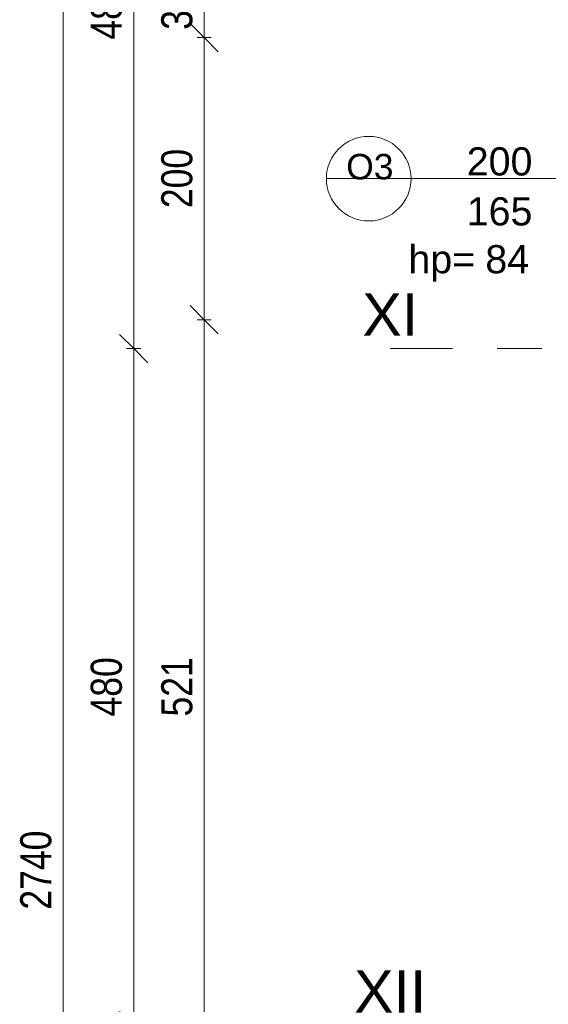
# Model space of a CAD drawing. Header units: centimetres. Extents: x -1631 to 21770, y -8842 to 3590.
# Tile 51 of 142: x -1631 to -1257, y 1383 to 2082. Entities that reach past the tile are written whole.
import ezdxf

# ---------------------------------------------------------------- set-up
doc = ezdxf.new("R2010")
doc.units = ezdxf.units.CM
doc.linetypes.add('Oś', pattern=[222.25, 127, -31.75, 31.75, -31.75])
for name, color, linetype, lineweight in [('A-ANNO-DIMS', 211, 'Continuous', 13), ('A-ANNO-DIMS-100', 211, 'Continuous', 13), ('A-GLAZ-IDEN', 152, 'Continuous', 13), ('S-GRID', 1, 'Continuous', 13), ('S-GRID-IDEN', 1, 'Continuous', 13)]:
    doc.layers.add(name, color=color, linetype=linetype, lineweight=lineweight)
doc.styles.add('Arial Narrow_1', font='ARIALN.TTF', dxfattribs={"height": 22})
doc.styles.add('Arial_10', font='arial.ttf', dxfattribs={"height": 20})
doc.styles.add('Arial_13', font='arial.ttf', dxfattribs={"height": 0.2})
doc.styles.add('Arial_7', font='arial.ttf', dxfattribs={"height": 30})
doc.styles.add('Arial_8', font='arial.ttf', dxfattribs={"height": 18})
doc.dimstyles.new('Diagonal_1_100__0_1_', dxfattribs={"dimscale": 30.48, "dimtxt": 22.515481, "dimasz": 0.656168, "dimexe": 0.164042, "dimexo": 0.0625, "dimgap": 0.065617, "dimtad": 1, "dimdec": 1, "dimrnd": 0.1, "dimdsep": 46, "dimtxsty": 'Arial Narrow_1', "dimblk1": 'OBLIQUE', "dimblk2": 'OBLIQUE', "dimsah": 1, "dimcen": 0.09, "dimazin": 0, "dimtfac": 1, "dimtdec": 4, "dimtix": 1, "dimtmove": 0, "dimatfit": 3, "dimfxl": 0, "dimtvp": 1, "dimtolj": 1, "dimtzin": 0, "dimarcsym": 0})

# ---------------------------------------------------------------- blocks, each defined once
blk = doc.blocks.new('DIMBLOCK8-6_piętro IV __13_80 m_ - stan projektowany')
at = {"layer": 'A-ANNO-DIMS-100', "transparency": 16777216}
for p, q in [((-1600.57, 2848.33), (-1610.57, 2858.33)), ((-1595.57, 2848.33), (-1605.57, 2848.33)), ((-1600.57, 108.33), (-1600.57, 2848.33)), ((-1600.57, 2848.33), (-1590.57, 2838.33)), ((-1600.57, 2848.33), (-1595.57, 2848.33)), ((-1600.57, 108.33), (-1610.57, 118.33)), ((-1595.57, 108.33), (-1605.57, 108.33)), ((-1600.57, 108.33), (-1590.57, 98.33)), ((-1600.57, 108.33), (-1595.57, 108.33))]:
    blk.add_line(p, q, dxfattribs=at)
at = {"layer": 'A-ANNO-DIMS-100', "color": 0, "transparency": 16777216, "insert": (-1631, 1450.45), "char_height": 22, "width": 66.9031, "attachment_point": 1, "rotation": 90, "line_spacing_factor": 0.974696, "style": 'Arial Narrow_1'}
blk.add_mtext('2740', dxfattribs=at)
blk = doc.blocks.new('_Oblique')
at = {"color": 0, "linetype": 'ByBlock', "lineweight": -2}
blk.add_line((-0.5, -0.5), (0.5, 0.5), dxfattribs=at)
blk = doc.blocks.new('DIMBLOCK13-6_piętro IV __13_80 m_ - stan projektowany')
at = {"layer": 'A-ANNO-DIMS-100', "transparency": 16777216}
for p, q in [((-1550.57, 1848.33), (-1560.57, 1858.33)), ((-1545.57, 1848.33), (-1555.57, 1848.33)), ((-1550.57, 1368.33), (-1550.57, 1848.33)), ((-1550.57, 1848.33), (-1540.57, 1838.33)), ((-1550.57, 1848.33), (-1545.57, 1848.33)), ((-1550.57, 1368.33), (-1560.57, 1378.33)), ((-1545.57, 1368.33), (-1555.57, 1368.33)), ((-1550.57, 1368.33), (-1540.57, 1358.33)), ((-1550.57, 1368.33), (-1545.57, 1368.33))]:
    blk.add_line(p, q, dxfattribs=at)
at = {"layer": 'A-ANNO-DIMS-100', "color": 0, "transparency": 16777216, "insert": (-1581, 1587.42), "char_height": 22, "width": 50.1774, "attachment_point": 1, "rotation": 90, "line_spacing_factor": 0.974696, "style": 'Arial Narrow_1'}
blk.add_mtext('480', dxfattribs=at)
blk = doc.blocks.new('DIMBLOCK14-6_piętro IV __13_80 m_ - stan projektowany')
at = {"layer": 'A-ANNO-DIMS-100', "transparency": 16777216}
for p, q in [((-1550.57, 2328.33), (-1560.57, 2338.33)), ((-1545.57, 2328.33), (-1555.57, 2328.33)), ((-1550.57, 1848.33), (-1550.57, 2328.33)), ((-1550.57, 2328.33), (-1540.57, 2318.33)), ((-1550.57, 2328.33), (-1545.57, 2328.33)), ((-1550.57, 1848.33), (-1560.57, 1858.33)), ((-1545.57, 1848.33), (-1555.57, 1848.33)), ((-1550.57, 1848.33), (-1540.57, 1838.33)), ((-1550.57, 1848.33), (-1545.57, 1848.33))]:
    blk.add_line(p, q, dxfattribs=at)
at = {"layer": 'A-ANNO-DIMS-100', "color": 0, "transparency": 16777216, "insert": (-1581, 2067.42), "char_height": 22, "width": 50.1774, "attachment_point": 1, "rotation": 90, "line_spacing_factor": 0.974696, "style": 'Arial Narrow_1'}
blk.add_mtext('480', dxfattribs=at)
blk = doc.blocks.new('DIMBLOCK236-6_piętro IV __13_80 m_ - stan projektowany')
at = {"layer": 'A-ANNO-DIMS-100', "transparency": 16777216}
for p, q in [((-1500.57, 1868.83), (-1510.57, 1878.83)), ((-1495.57, 1868.83), (-1505.57, 1868.83)), ((-1500.57, 1347.83), (-1500.57, 1868.83)), ((-1500.57, 1868.83), (-1490.57, 1858.83)), ((-1500.57, 1868.83), (-1495.57, 1868.83)), ((-1500.57, 1347.83), (-1510.57, 1357.83)), ((-1495.57, 1347.83), (-1505.57, 1347.83)), ((-1500.57, 1347.83), (-1490.57, 1337.83)), ((-1500.57, 1347.83), (-1495.57, 1347.83))]:
    blk.add_line(p, q, dxfattribs=at)
at = {"layer": 'A-ANNO-DIMS-100', "color": 0, "transparency": 16777216, "insert": (-1531, 1587.42), "char_height": 22, "width": 50.1774, "attachment_point": 1, "rotation": 90, "line_spacing_factor": 0.974696, "style": 'Arial Narrow_1'}
blk.add_mtext('521', dxfattribs=at)
blk = doc.blocks.new('DIMBLOCK237-6_piętro IV __13_80 m_ - stan projektowany')
at = {"layer": 'A-ANNO-DIMS-100', "transparency": 16777216}
for p, q in [((-1500.57, 2068.83), (-1510.57, 2078.83)), ((-1495.57, 2068.83), (-1505.57, 2068.83)), ((-1500.57, 1868.83), (-1500.57, 2068.83)), ((-1500.57, 2068.83), (-1490.57, 2058.83)), ((-1500.57, 2068.83), (-1495.57, 2068.83)), ((-1500.57, 1868.83), (-1510.57, 1878.83)), ((-1495.57, 1868.83), (-1505.57, 1868.83)), ((-1500.57, 1868.83), (-1490.57, 1858.83)), ((-1500.57, 1868.83), (-1495.57, 1868.83))]:
    blk.add_line(p, q, dxfattribs=at)
at = {"layer": 'A-ANNO-DIMS-100', "color": 0, "transparency": 16777216, "insert": (-1531, 1947.92), "char_height": 22, "width": 50.1774, "attachment_point": 1, "rotation": 90, "line_spacing_factor": 0.974696, "style": 'Arial Narrow_1'}
blk.add_mtext('200', dxfattribs=at)
blk = doc.blocks.new('DIMBLOCK238-6_piętro IV __13_80 m_ - stan projektowany')
at = {"layer": 'A-ANNO-DIMS-100', "transparency": 16777216}
for p, q in [((-1500.57, 2107.83), (-1510.57, 2117.83)), ((-1495.57, 2107.83), (-1505.57, 2107.83)), ((-1500.57, 2068.83), (-1500.57, 2107.83)), ((-1500.57, 2107.83), (-1490.57, 2097.83)), ((-1500.57, 2107.83), (-1495.57, 2107.83)), ((-1500.57, 2068.83), (-1510.57, 2078.83)), ((-1495.57, 2068.83), (-1505.57, 2068.83)), ((-1500.57, 2068.83), (-1490.57, 2058.83)), ((-1500.57, 2068.83), (-1495.57, 2068.83))]:
    blk.add_line(p, q, dxfattribs=at)
at = {"layer": 'A-ANNO-DIMS-100', "color": 0, "transparency": 16777216, "insert": (-1531, 2074.39), "char_height": 22, "width": 33.4516, "attachment_point": 1, "rotation": 90, "line_spacing_factor": 0.974696, "style": 'Arial Narrow_1'}
blk.add_mtext('39', dxfattribs=at)
blk = doc.blocks.new('Okno_LD_typ 100 - metka _ wys_parapetu-2491833-6_piętro IV __13_80 m_ - stan projektowany')
at = {"layer": 'A-GLAZ-IDEN'}
blk.add_line((0, 1.8925), (0, -0.3919), dxfattribs=at)
blk.add_circle((0, -0.0919), 0.3, dxfattribs=at)
at = {"layer": 'A-GLAZ-IDEN', "insert": (0.4711, 0.6634), "char_height": 0.2, "width": 0.48783, "attachment_point": 3, "rotation": 90, "line_spacing_factor": 0.936439, "style": 'Arial_13', "bg_fill": 3, "box_fill_scale": 1.25, "bg_fill_color": 256, "bg_fill_true_color": 13158600, "bg_fill_transparency": 0}
blk.add_mtext('\\pxqr,t6.35,12.7,19.05,25.4,31.75,38.1,44.45,50.8,57.15,63.5,69.85,76.2,82.55,88.9,95.25,101.6,107.95,114.3,120.65,127,133.35,139.7,146.05,152.4,158.75,165.1,171.45,177.8,184.15,190.5,196.85,203.2;{hp= }', dxfattribs=at)

msp = doc.modelspace()

# ---------------------------------------------------------------- linework, layer by layer
at = {"layer": 'S-GRID', "linetype": 'Oś'}
msp.add_line((1342.46, 1848.33), (-1368.76, 1848.33), dxfattribs=at)

# ---------------------------------------------------------------- block references
at = {"layer": 'A-GLAZ-IDEN', "xscale": 99.99999999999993, "yscale": 99.99999999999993, "zscale": 99.99999999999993, "rotation": 270.0000000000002}
msp.add_blockref('Okno_LD_typ 100 - metka _ wys_parapetu-2491833-6_piętro IV __13_80 m_ - stan projektowany', (-1374.73, 1968.83), dxfattribs=at)

# ---------------------------------------------------------------- texts
at = {"layer": 'S-GRID-IDEN', "char_height": 30, "attachment_point": 5, "line_spacing_factor": 0.936439, "style": 'Arial_7'}
for s, insert, width in [('\\pxqc,t4.23333,8.46667,12.7,16.93333,21.16667,25.4,29.63333,33.86667,38.1,42.33333,46.56667,50.8,55.03333,59.26667,63.5,67.73333,71.96667,76.2,80.43333,84.66667,88.9,93.13333,97.36667,101.6,105.83333,110.06667,114.3,118.53333,122.76667,127,131.23333,135.46667;{XI}', (-1368.64, 1872.39), 39.7), ('\\pxqc,t4.23333,8.46667,12.7,16.93333,21.16667,25.4,29.63333,33.86667,38.1,42.33333,46.56667,50.8,55.03333,59.26667,63.5,67.73333,71.96667,76.2,80.43333,84.66667,88.9,93.13333,97.36667,101.6,105.83333,110.06667,114.3,118.53333,122.76667,127,131.23333,135.46667;{XII}', (-1368.64, 1392.39), 51.6)]:
    msp.add_mtext(s, dxfattribs=dict(at, insert=insert, width=width))

# ---------------------------------------------------------------- dimensions: what is measured, and where the dimension line sits
at = {"layer": 'A-ANNO-DIMS'}
for base, p1, p2, override, picture, middle in [((-1600.57, 2848.33), (-1595.57, 108.33), (-1595.57, 2848.33), {"dimpost": '<>', "dimfxl": 2740}, 'DIMBLOCK8-6_piętro IV __13_80 m_ - stan projektowany', (-1613.8, 1478.33)), ((-1550.57, 2328.33), (-1545.57, 1848.33), (-1545.57, 2328.33), {"dimpost": '<>', "dimfxl": 480}, 'DIMBLOCK14-6_piętro IV __13_80 m_ - stan projektowany', (-1563.8, 2088.33)), ((-1500.57, 2107.83), (-1495.57, 2068.83), (-1495.57, 2107.83), {"dimpost": '<>', "dimfxl": 39}, 'DIMBLOCK238-6_piętro IV __13_80 m_ - stan projektowany', (-1513.8, 2088.33)), ((-1500.57, 2068.83), (-1495.57, 1868.83), (-1495.57, 2068.83), {"dimpost": '<>', "dimfxl": 200}, 'DIMBLOCK237-6_piętro IV __13_80 m_ - stan projektowany', (-1513.8, 1968.83)), ((-1500.57, 1868.83), (-1495.57, 1347.83), (-1495.57, 1868.83), {"dimpost": '<>', "dimfxl": 521}, 'DIMBLOCK236-6_piętro IV __13_80 m_ - stan projektowany', (-1513.8, 1608.33)), ((-1550.57, 1848.33), (-1545.57, 1368.33), (-1545.57, 1848.33), {"dimpost": '<>', "dimfxl": 480}, 'DIMBLOCK13-6_piętro IV __13_80 m_ - stan projektowany', (-1563.8, 1608.33))]:
    dim = msp.add_linear_dim(base=base, p1=p1, p2=p2, angle=90, dimstyle='Diagonal_1_100__0_1_', override=override, dxfattribs=at)
    dim.commit()
    dim.dimension.update_dxf_attribs({"geometry": picture, "text_midpoint": middle})

# ---------------------------------------------------------------- next in the draw order: texts
at = {"layer": 'A-GLAZ-IDEN', "line_spacing_factor": 0.936439}
for s, insert, char_height, width, attachment_point, style in [('\\pxqc,t6.35,12.7,19.05,25.4,31.75,38.1,44.45,50.8,57.15,63.5,69.85,76.2,82.55,88.9,95.25,101.6,107.95,114.3,120.65,127,133.35,139.7,146.05,152.4,158.75,165.1,171.45,177.8,184.15,190.5,196.85,203.2;{200}', (-1291.1, 1980.94), 20, 48.3, 5, 'Arial_10'), ('\\pxqc,t7.05556,14.11111,21.16667,28.22222,35.27778,42.33333,49.38889,56.44444,63.5,70.55556,77.61111,84.66667,91.72222,98.77778,105.83333,112.88889,119.94444,127,134.05556,141.11111,148.16667,155.22222,162.27778,169.33333,176.38889,183.44444,190.5,197.55556,204.61111,211.66667,218.72222,225.77778;{O3}', (-1383.12, 1977.21), 18, 33.7, 5, 'Arial_8'), ('\\pxqc,t6.35,12.7,19.05,25.4,31.75,38.1,44.45,50.8,57.15,63.5,69.85,76.2,82.55,88.9,95.25,101.6,107.95,114.3,120.65,127,133.35,139.7,146.05,152.4,158.75,165.1,171.45,177.8,184.15,190.5,196.85,203.2;{165}', (-1291.1, 1945.5), 20, 48.3, 5, 'Arial_10'), ('\\pxt6.35,12.7,19.05,25.4,31.75,38.1,44.45,50.8,57.15,63.5,69.85,76.2,82.55,88.9,95.25,101.6,107.95,114.3,120.65,127,133.35,139.7,146.05,152.4,158.75,165.1,171.45,177.8,184.15,190.5,196.85,203.2;{84}', (-1301.22, 1921.72), 20, 32.4, 1, 'Arial_10')]:
    msp.add_mtext(s, dxfattribs=dict(at, insert=insert, char_height=char_height, width=width, attachment_point=attachment_point, style=style))

doc.saveas('drawing.dxf')
